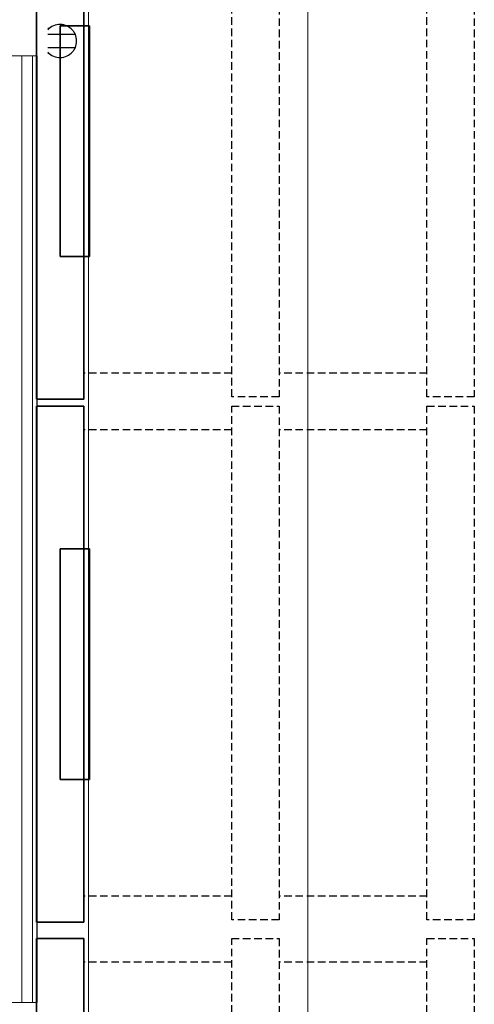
# Model space of a CAD drawing. Header units: millimetres. Extents: x 69858 to 162505, y 5570 to 25972.
# Tile 28 of 53: x 72561 to 72945, y 14119 to 14951. Entities that reach past the tile are written whole.
import ezdxf

# ---------------------------------------------------------------- set-up
doc = ezdxf.new("R2010")
doc.units = ezdxf.units.MM
doc.header["$LTSCALE"] = 2.5
for name, pattern in [('CONTINUA', [0]), ('DASHED', [19.05, 12.7, -6.35]), ('NASCOSTA', [0.381, 0.254, -0.127])]:
    doc.linetypes.add(name, pattern=pattern)
for name, color, linetype in [('Arch', 7, 'Continuous'), ('IQ_200_2D', 1, 'Continuous'), ('IQ_200_3D', 1, 'Continuous'), ('IQ_204_2D', 7, 'CONTINUA')]:
    doc.layers.add(name, color=color, linetype=linetype)
doc.layers.add('CKD Equipments', color=252, linetype='Continuous', lineweight=0)
doc.layers.add('EQUIPMENT', color=210, linetype='Continuous', lineweight=0)

# ---------------------------------------------------------------- blocks, each defined once
blk = doc.blocks.new('ELECTROLUX-MC7-FRYER-VALVE')
at = {"layer": 'IQ_200_2D', "color": 8}
for p, q in [((-15, 13.2), (-15, 14.7)), ((-8, 14.7), (-8, -18.3)), ((8, -18.3), (8, 14.7)), ((15, 13.2), (15, 14.7))]:
    blk.add_line(p, q, dxfattribs=at)
for start, end in [(132.6927, 229.4584), (310.5416, 47.3073), (246.4218, 293.5782)]:
    blk.add_arc((0, 0), 20, start, end, dxfattribs=at)
for points, knots in [([(-8, -18.3), (-8, -18.3), (-8, -18.3), (-8.2, -18.3), (-8.2, -18.2), (-8.5, -18.1), (-8.6, -18), (-9, -17.9), (-9.2, -17.8), (-9.6, -17.5), (-9.9, -17.4), (-10.5, -17), (-10.8, -16.8), (-11.4, -16.4), (-11.8, -16.2), (-12.4, -15.7), (-12.7, -15.4), (-13, -15.2)], [0, 0, 0, 0, 0.925594, 0.925594, 1.851189, 1.851189, 2.776783, 2.776783, 3.702378, 3.702378, 4.853265, 4.853265, 6.004152, 6.004152, 7.155039, 7.155039, 8.305926, 8.305926, 8.305926, 8.305926]), ([(13, -15.2), (12.7, -15.4), (12.4, -15.7), (11.8, -16.2), (11.4, -16.4), (10.8, -16.8), (10.5, -17), (9.9, -17.4), (9.6, -17.5), (9.2, -17.8), (9, -17.9), (8.6, -18), (8.5, -18.1), (8.2, -18.2), (8.2, -18.3), (8, -18.3), (8, -18.3), (8, -18.3)], [-8.305926, -8.305926, -8.305926, -8.305926, -7.155039, -7.155039, -6.004152, -6.004152, -4.853265, -4.853265, -3.702378, -3.702378, -2.776783, -2.776783, -1.851189, -1.851189, -0.925594, -0.925594, 0, 0, 0, 0])]:
    blk.add_open_spline(points, degree=3, knots=knots, dxfattribs=at)
blk = doc.blocks.new('ARCH')
at = {"layer": 'CKD Equipments', "color": 8}
for p, q in [((116417.15, 12053.55, -880), (116492.15, 12053.55, -880)), ((116492.15, 11253.55, -880), (116492.15, 12053.55, -880)), ((116417.15, 11253.55, -880), (116492.15, 11253.55, -880))]:
    blk.add_line(p, q, dxfattribs=at)
blk.add_lwpolyline([(115735.38, 12600.23), (115735.38, 10800.23), (116535.38, 10800.23), (116535.38, 12600.23), (115735.38, 12600.23)], dxfattribs=at)
for points in [[(116417.15, 11253.55, 20), (116479.15, 11253.55, 20), (116479.15, 12053.55, 20), (116417.15, 12053.55, 20)], [(116488.34, 11253.55, -2.19), (116421.97, 11253.55, -66.92), (116421.97, 12053.55, -66.92), (116488.34, 12053.55, -2.19)], [(116491.9, 11253.55, 4.46), (116488.34, 11253.55, -2.19), (116488.34, 12053.55, -2.19), (116491.9, 12053.55, 4.46)]]:
    blk.add_3dface(points, dxfattribs=at)
for points, invisible_edges in [([(116479.15, 11253.55, 20), (116486.37, 11253.55, 17.81), (116486.37, 12053.55, 17.81), (116479.15, 12053.55, 20)], 2), ([(116486.37, 11253.55, 17.81), (116491.16, 11253.55, 11.97), (116491.16, 12053.55, 11.97), (116486.37, 12053.55, 17.81)], 10), ([(116491.16, 11253.55, 11.97), (116491.9, 11253.55, 4.46), (116491.9, 12053.55, 4.46), (116491.16, 12053.55, 11.97)], 8)]:
    blk.add_3dface(points, dxfattribs=dict(at, invisible_edges=invisible_edges))
at = {"layer": 'EQUIPMENT', "color": 8, "linetype": 'DASHED', "lineweight": 18, "ltscale": 800}
blk.add_lwpolyline([(115720.83, 13210.58), (115720.83, 10791.76), (116720.83, 10791.76), (116720.83, 13210.58)], close=True, dxfattribs=at)
at = {"layer": 'IQ_200_3D', "color": 8}
for points in [[(116491.48, 11763.39, 430), (116491.48, 11763.39, 650), (116491.48, 12199.39, 650), (116491.48, 12199.39, 430)], [(116491.48, 11763.39, 650), (116531.48, 11763.39, 650), (116531.48, 12199.39, 650), (116491.48, 12199.39, 650)], [(116531.48, 11763.39, 430), (116491.48, 11763.39, 430), (116491.48, 12199.39, 430), (116531.48, 12199.39, 430)], [(116491.48, 11763.39, 205), (116491.48, 11763.39, 425), (116491.48, 12199.39, 425), (116491.48, 12199.39, 205)], [(116491.48, 11763.39, 425), (116531.48, 11763.39, 425), (116531.48, 12199.39, 425), (116491.48, 12199.39, 425)], [(116531.48, 11763.39, 205), (116491.48, 11763.39, 205), (116491.48, 12199.39, 205), (116531.48, 12199.39, 205)], [(116511.48, 11883.89, 599.64), (116511.48, 12078.89, 599.64), (116531.48, 12078.89, 565), (116531.48, 11883.89, 565)], [(116511.48, 11883.89, 599.64), (116531.48, 11883.89, 635), (116531.48, 12078.89, 635), (116511.48, 12078.89, 599.64)], [(116531.48, 12078.89, 635), (116531.48, 12078.89, 565), (116511.48, 12078.89, 599.64)], [(116511.48, 11883.89, 374.64), (116511.48, 12078.89, 374.64), (116531.48, 12078.89, 340), (116531.48, 11883.89, 340)], [(116511.48, 11883.89, 374.64), (116531.48, 11883.89, 410), (116531.48, 12078.89, 410), (116511.48, 12078.89, 374.64)], [(116531.48, 12078.89, 410), (116531.48, 12078.89, 340), (116511.48, 12078.89, 374.64)], [(116531.48, 11883.89, 635), (116536.48, 11883.89, 635), (116536.48, 12078.89, 635), (116531.48, 12078.89, 635)], [(116536.48, 12078.89, 635), (116531.48, 12078.89, 635), (116531.48, 12078.89, 605), (116536.48, 12078.89, 605)], [(116531.48, 12078.89, 605), (116536.48, 12078.89, 605), (116536.48, 11883.89, 605), (116531.48, 11883.89, 605)], [(116531.48, 11883.89, 410), (116536.48, 11883.89, 410), (116536.48, 12078.89, 410), (116531.48, 12078.89, 410)], [(116536.48, 12078.89, 410), (116531.48, 12078.89, 410), (116531.48, 12078.89, 380), (116536.48, 12078.89, 380)], [(116531.48, 12078.89, 380), (116536.48, 12078.89, 380), (116536.48, 11883.89, 380), (116531.48, 11883.89, 380)], [(116536.48, 11883.89, 635), (116536.48, 11883.89, 605), (116536.48, 12078.89, 605), (116536.48, 12078.89, 635)], [(116536.48, 11883.89, 410), (116536.48, 11883.89, 380), (116536.48, 12078.89, 380), (116536.48, 12078.89, 410)], [(116531.48, 11883.89, 635), (116531.48, 11883.89, 565), (116511.48, 11883.89, 599.64)], [(116531.48, 11883.89, 410), (116531.48, 11883.89, 340), (116511.48, 11883.89, 374.64)], [(116536.48, 11883.89, 605), (116531.48, 11883.89, 605), (116531.48, 11883.89, 635), (116536.48, 11883.89, 635)], [(116536.48, 11883.89, 380), (116531.48, 11883.89, 380), (116531.48, 11883.89, 410), (116536.48, 11883.89, 410)], [(116491.48, 11763.39, 650), (116531.48, 11763.39, 650), (116531.48, 11763.39, 430), (116491.48, 11763.39, 430)], [(116491.48, 11763.39, 425), (116531.48, 11763.39, 425), (116531.48, 11763.39, 205), (116491.48, 11763.39, 205)], [(116491.48, 11321.39, 430), (116491.48, 11321.39, 650), (116491.48, 11757.39, 650), (116491.48, 11757.39, 430)], [(116491.48, 11321.39, 650), (116531.48, 11321.39, 650), (116531.48, 11757.39, 650), (116491.48, 11757.39, 650)], [(116531.48, 11321.39, 430), (116491.48, 11321.39, 430), (116491.48, 11757.39, 430), (116531.48, 11757.39, 430)], [(116491.48, 11757.39, 650), (116531.48, 11757.39, 650), (116531.48, 11757.39, 430), (116491.48, 11757.39, 430)], [(116491.48, 11321.39, 205), (116491.48, 11321.39, 425), (116491.48, 11757.39, 425), (116491.48, 11757.39, 205)], [(116491.48, 11321.39, 425), (116531.48, 11321.39, 425), (116531.48, 11757.39, 425), (116491.48, 11757.39, 425)], [(116531.48, 11321.39, 205), (116491.48, 11321.39, 205), (116491.48, 11757.39, 205), (116531.48, 11757.39, 205)], [(116491.48, 11757.39, 425), (116531.48, 11757.39, 425), (116531.48, 11757.39, 205), (116491.48, 11757.39, 205)], [(116511.48, 11441.89, 599.64), (116511.48, 11636.89, 599.64), (116531.48, 11636.89, 565), (116531.48, 11441.89, 565)], [(116511.48, 11441.89, 599.64), (116531.48, 11441.89, 635), (116531.48, 11636.89, 635), (116511.48, 11636.89, 599.64)], [(116531.48, 11636.89, 635), (116531.48, 11636.89, 565), (116511.48, 11636.89, 599.64)], [(116511.48, 11441.89, 374.64), (116511.48, 11636.89, 374.64), (116531.48, 11636.89, 340), (116531.48, 11441.89, 340)], [(116511.48, 11441.89, 374.64), (116531.48, 11441.89, 410), (116531.48, 11636.89, 410), (116511.48, 11636.89, 374.64)], [(116531.48, 11636.89, 410), (116531.48, 11636.89, 340), (116511.48, 11636.89, 374.64)], [(116531.48, 11441.89, 635), (116536.48, 11441.89, 635), (116536.48, 11636.89, 635), (116531.48, 11636.89, 635)], [(116536.48, 11636.89, 635), (116531.48, 11636.89, 635), (116531.48, 11636.89, 605), (116536.48, 11636.89, 605)], [(116531.48, 11636.89, 605), (116536.48, 11636.89, 605), (116536.48, 11441.89, 605), (116531.48, 11441.89, 605)], [(116531.48, 11441.89, 410), (116536.48, 11441.89, 410), (116536.48, 11636.89, 410), (116531.48, 11636.89, 410)], [(116536.48, 11636.89, 410), (116531.48, 11636.89, 410), (116531.48, 11636.89, 380), (116536.48, 11636.89, 380)], [(116531.48, 11636.89, 380), (116536.48, 11636.89, 380), (116536.48, 11441.89, 380), (116531.48, 11441.89, 380)], [(116536.48, 11441.89, 635), (116536.48, 11441.89, 605), (116536.48, 11636.89, 605), (116536.48, 11636.89, 635)], [(116536.48, 11441.89, 410), (116536.48, 11441.89, 380), (116536.48, 11636.89, 380), (116536.48, 11636.89, 410)], [(116531.48, 11441.89, 635), (116531.48, 11441.89, 565), (116511.48, 11441.89, 599.64)], [(116531.48, 11441.89, 410), (116531.48, 11441.89, 340), (116511.48, 11441.89, 374.64)], [(116536.48, 11441.89, 605), (116531.48, 11441.89, 605), (116531.48, 11441.89, 635), (116536.48, 11441.89, 635)], [(116536.48, 11441.89, 380), (116531.48, 11441.89, 380), (116531.48, 11441.89, 410), (116536.48, 11441.89, 410)], [(116491.48, 11321.39, 650), (116531.48, 11321.39, 650), (116531.48, 11321.39, 430), (116491.48, 11321.39, 430)], [(116491.48, 11321.39, 425), (116531.48, 11321.39, 425), (116531.48, 11321.39, 205), (116491.48, 11321.39, 205)], [(116491.48, 10871.39, 430), (116491.48, 10871.39, 650), (116491.48, 11307.39, 650), (116491.48, 11307.39, 430)], [(116491.48, 10871.39, 650), (116531.48, 10871.39, 650), (116531.48, 11307.39, 650), (116491.48, 11307.39, 650)], [(116531.48, 10871.39, 430), (116491.48, 10871.39, 430), (116491.48, 11307.39, 430), (116531.48, 11307.39, 430)], [(116491.48, 11307.39, 650), (116531.48, 11307.39, 650), (116531.48, 11307.39, 430), (116491.48, 11307.39, 430)], [(116491.48, 10871.39, 205), (116491.48, 10871.39, 425), (116491.48, 11307.39, 425), (116491.48, 11307.39, 205)], [(116491.48, 10871.39, 425), (116531.48, 10871.39, 425), (116531.48, 11307.39, 425), (116491.48, 11307.39, 425)], [(116531.48, 10871.39, 205), (116491.48, 10871.39, 205), (116491.48, 11307.39, 205), (116531.48, 11307.39, 205)], [(116491.48, 11307.39, 425), (116531.48, 11307.39, 425), (116531.48, 11307.39, 205), (116491.48, 11307.39, 205)]]:
    blk.add_3dface(points, dxfattribs=at)
at = {"layer": 'IQ_200_3D', "color": 8, "invisible_edges": 5}
for points in [[(116531.48, 11883.89, 565), (116531.48, 11763.39, 430), (116531.48, 12199.39, 430), (116531.48, 12078.89, 565)], [(116531.48, 11763.39, 650), (116531.48, 11883.89, 635), (116531.48, 12078.89, 635), (116531.48, 12199.39, 650)], [(116531.48, 12199.39, 650), (116531.48, 12078.89, 635), (116531.48, 12078.89, 565), (116531.48, 12199.39, 430)], [(116531.48, 11883.89, 340), (116531.48, 11763.39, 205), (116531.48, 12199.39, 205), (116531.48, 12078.89, 340)], [(116531.48, 11763.39, 425), (116531.48, 11883.89, 410), (116531.48, 12078.89, 410), (116531.48, 12199.39, 425)], [(116531.48, 12199.39, 425), (116531.48, 12078.89, 410), (116531.48, 12078.89, 340), (116531.48, 12199.39, 205)], [(116531.48, 11763.39, 650), (116531.48, 11883.89, 635), (116531.48, 11883.89, 565), (116531.48, 11763.39, 430)], [(116531.48, 11763.39, 425), (116531.48, 11883.89, 410), (116531.48, 11883.89, 340), (116531.48, 11763.39, 205)], [(116531.48, 11441.89, 565), (116531.48, 11321.39, 430), (116531.48, 11757.39, 430), (116531.48, 11636.89, 565)], [(116531.48, 11321.39, 650), (116531.48, 11441.89, 635), (116531.48, 11636.89, 635), (116531.48, 11757.39, 650)], [(116531.48, 11757.39, 650), (116531.48, 11636.89, 635), (116531.48, 11636.89, 565), (116531.48, 11757.39, 430)], [(116531.48, 11441.89, 340), (116531.48, 11321.39, 205), (116531.48, 11757.39, 205), (116531.48, 11636.89, 340)], [(116531.48, 11321.39, 425), (116531.48, 11441.89, 410), (116531.48, 11636.89, 410), (116531.48, 11757.39, 425)], [(116531.48, 11757.39, 425), (116531.48, 11636.89, 410), (116531.48, 11636.89, 340), (116531.48, 11757.39, 205)], [(116531.48, 11321.39, 650), (116531.48, 11441.89, 635), (116531.48, 11441.89, 565), (116531.48, 11321.39, 430)], [(116531.48, 11321.39, 425), (116531.48, 11441.89, 410), (116531.48, 11441.89, 340), (116531.48, 11321.39, 205)], [(116531.48, 10991.89, 565), (116531.48, 10871.39, 430), (116531.48, 11307.39, 430), (116531.48, 11186.89, 565)], [(116531.48, 10871.39, 650), (116531.48, 10991.89, 635), (116531.48, 11186.89, 635), (116531.48, 11307.39, 650)], [(116531.48, 11307.39, 650), (116531.48, 11186.89, 635), (116531.48, 11186.89, 565), (116531.48, 11307.39, 430)], [(116531.48, 10991.89, 340), (116531.48, 10871.39, 205), (116531.48, 11307.39, 205), (116531.48, 11186.89, 340)], [(116531.48, 10871.39, 425), (116531.48, 10991.89, 410), (116531.48, 11186.89, 410), (116531.48, 11307.39, 425)], [(116531.48, 11307.39, 425), (116531.48, 11186.89, 410), (116531.48, 11186.89, 340), (116531.48, 11307.39, 205)]]:
    blk.add_3dface(points, dxfattribs=at)
at = {"layer": 'IQ_204_2D', "color": 8, "linetype": 'NASCOSTA', "ltscale": 10}
for p, q in [((116656.48, 11785.39), (116531.48, 11785.39)), ((116821.48, 11785.39), (116696.48, 11785.39)), ((116656.48, 11737.39), (116531.48, 11737.39)), ((116821.48, 11737.39), (116696.48, 11737.39)), ((116656.48, 11343.39), (116531.48, 11343.39)), ((116821.48, 11343.39), (116696.48, 11343.39)), ((116656.48, 11287.39), (116531.48, 11287.39)), ((116821.48, 11287.39), (116696.48, 11287.39))]:
    blk.add_line(p, q, dxfattribs=at)
for points in [[(116656.48, 11765.39), (116656.48, 12199.39), (116696.48, 12199.39), (116696.48, 11765.39), (116656.48, 11765.39)], [(116821.48, 11765.39), (116821.48, 12199.39), (116861.48, 12199.39), (116861.48, 11765.39), (116821.48, 11765.39)], [(116656.48, 11323.39), (116656.48, 11757.39), (116696.48, 11757.39), (116696.48, 11323.39), (116656.48, 11323.39)], [(116821.48, 11323.39), (116821.48, 11757.39), (116861.48, 11757.39), (116861.48, 11323.39), (116821.48, 11323.39)], [(116656.48, 10873.39), (116656.48, 11307.39), (116696.48, 11307.39), (116696.48, 10873.39), (116656.48, 10873.39)], [(116821.48, 10873.39), (116821.48, 11307.39), (116861.48, 11307.39), (116861.48, 10873.39), (116821.48, 10873.39)]]:
    blk.add_lwpolyline(points, dxfattribs=at)
at = {"color": 8, "xscale": 0.7, "yscale": 0.7, "zscale": 0.7, "rotation": 90}
blk.add_blockref('ELECTROLUX-MC7-FRYER-VALVE', (116511.38, 12065.98, -511), dxfattribs=at)

msp = doc.modelspace()

# ---------------------------------------------------------------- block references
at = {"layer": 'Arch'}
msp.add_blockref('ARCH', (-43916.74, 2867.04), dxfattribs=at)

doc.saveas('drawing.dxf')
